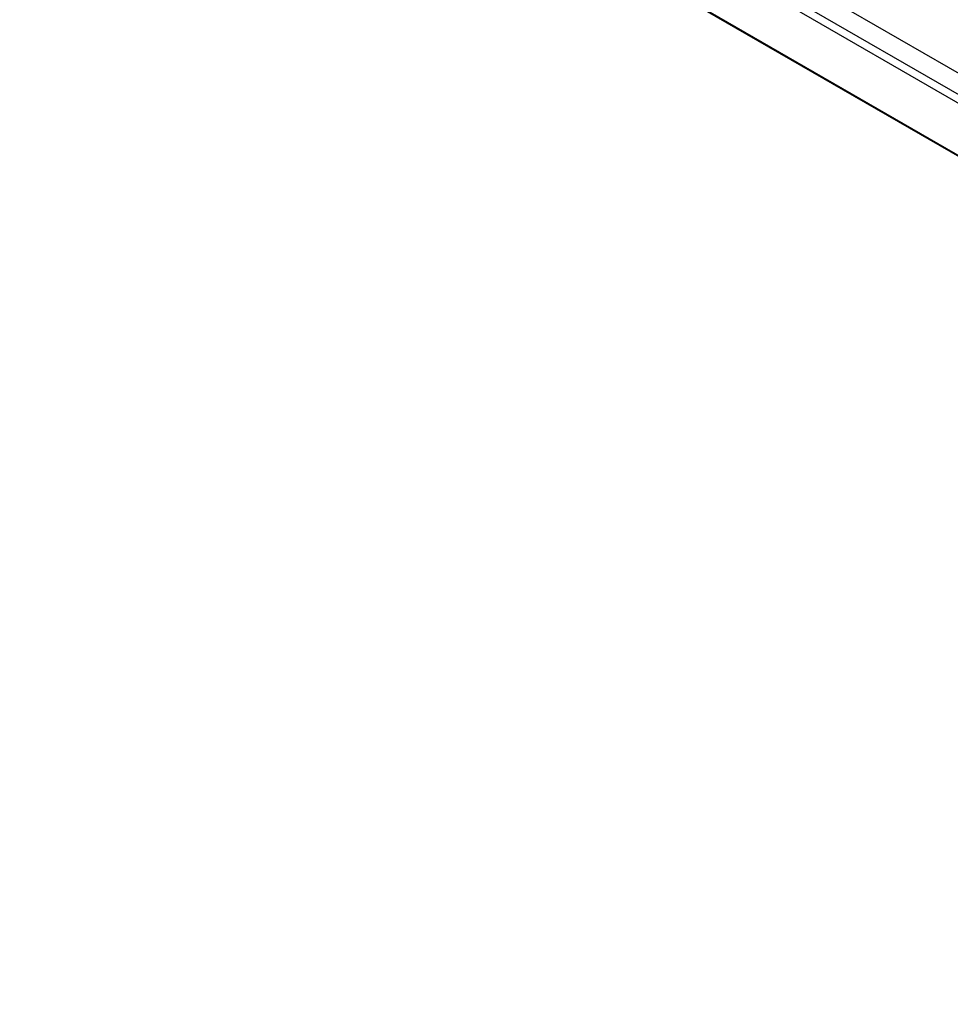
# Model space of a CAD drawing. Header units: millimetres. Extents: x -0.57 to 0.95, y -0.4 to 0.71.
# Tile 216 of 256: x 0.6083 to 0.6675, y 0.1762 to 0.2388. Entities that reach past the tile are written whole.
import ezdxf

# ---------------------------------------------------------------- set-up
doc = ezdxf.new("R2010")
doc.units = ezdxf.units.MM
doc.layers.add('FORMAT', color=7, linetype='Continuous')

msp = doc.modelspace()

# ---------------------------------------------------------------- linework, layer by layer
at = {"layer": 'FORMAT', "color": 7, "linetype": 'Continuous', "lineweight": 25}
for p, q in [((0.755617, 0.184834), (0.6155, 0.265722)), ((0.754433, 0.184151), (0.614317, 0.265039)), ((0.761415, 0.176256), (0.608308, 0.264643)), ((0.608364, 0.264551), (0.761477, 0.176161)), ((0.614109, 0.264626), (0.754225, 0.183739))]:
    msp.add_line(p, q, dxfattribs=at)

doc.saveas('drawing.dxf')
